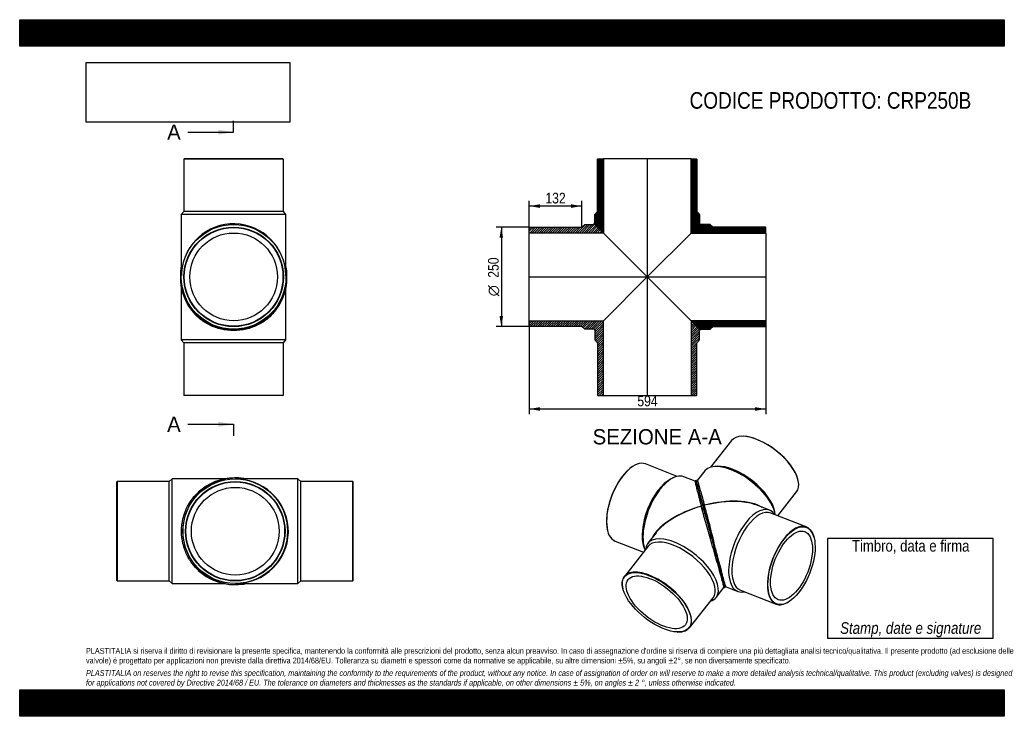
# Model space of a CAD drawing. Header units: millimetres. Extents: x 0 to 2475, y 0 to 1750.
import ezdxf
from ezdxf.enums import TextEntityAlignment as Align
from ezdxf.lldxf.tags import DXFTag

# ---------------------------------------------------------------- set-up
doc = ezdxf.new("R2010")
doc.units = ezdxf.units.MM
doc.header["$LTSCALE"] = 8.333333
for name, color, linetype in [('CRP250B', 7, 'Continuous'), ('CRP250B_MIR', 7, 'Continuous'), ('Default', 7, 'Continuous'), ('DV4_Default', 7, 'Continuous')]:
    doc.layers.add(name, color=color, linetype=linetype)
doc.styles.add('SEACAD_Arial_Narrow', font='ARIALN.TTF')
doc.styles.add('SEACAD_Solid_Edge_ANSI', font='seans.ttf')
doc.styles.add('SEACAD_Solid_Edge_ANSI1_Symbols', font='semeca1.ttf')
tags = doc.linetypes.add('CENTER2', pattern=[28.575, 19.05, -3.175, 3.175, -3.175]).pattern_tags.tags
tags[10:11] = [DXFTag(74, 4), DXFTag(75, 0), DXFTag(340, '0'), DXFTag(46, 0.0), DXFTag(50, 0.0), DXFTag(44, 0.0), DXFTag(45, 0.0)]
tags[8:9] = [DXFTag(74, 4), DXFTag(75, 0), DXFTag(340, '0'), DXFTag(46, 0.0), DXFTag(50, 0.0), DXFTag(44, 0.0), DXFTag(45, 0.0)]
tags[6:7] = [DXFTag(74, 4), DXFTag(75, 0), DXFTag(340, '0'), DXFTag(46, 0.0), DXFTag(50, 0.0), DXFTag(44, 0.0), DXFTag(45, 0.0)]
tags[4:5] = [DXFTag(74, 4), DXFTag(75, 0), DXFTag(340, '0'), DXFTag(46, 0.0), DXFTag(50, 0.0), DXFTag(44, 0.0), DXFTag(45, 0.0)]
doc.dimstyles.new('Plastitalia', dxfattribs={"dimtxt": 26.666667, "dimasz": 26.666667, "dimexe": 13.333333, "dimexo": 0, "dimgap": 6.666667, "dimtad": 1, "dimdec": 0, "dimtxsty": 'SEACAD_Arial_Narrow', "dimblk1": '_SE_FILLED', "dimblk2": '_SE_FILLED', "dimsah": 1, "dimcen": 13.333333, "dimadec": 0, "dimazin": 0, "dimtfac": 0.7, "dimtdec": 1, "dimtmove": 0, "dimatfit": 3, "dimfxl": 1, "dimtolj": 1, "dimarcsym": 0})
picture_1 = doc.add_image_def('image1.jpg', size_in_pixel=(4302, 1260))

# ---------------------------------------------------------------- blocks, each defined once
blk = doc.blocks.new('SE')
at = {"layer": 'CRP250B', "color": 7, "linetype": 'Continuous'}
for p, q in [((406.3, 1076.4), (406.3, 945.4)), ((669.3, 945.4), (669.3, 1076.4)), ((669.3, 945.4), (406.3, 945.4)), ((406.3, 945.4), (412.8, 937.9)), ((662.8, 937.9), (669.3, 945.4)), ((662.8, 937.9), (412.8, 937.9)), ((412.8, 937.9), (412.8, 806.9)), ((662.8, 806.9), (662.8, 937.9)), ((412.8, 806.9), (662.8, 806.9)), ((412.8, 806.9), (413.8, 805.9)), ((661.8, 805.9), (413.8, 805.9)), ((661.8, 805.9), (662.8, 806.9))]:
    blk.add_line(p, q, dxfattribs=at)
for centre, start, end in [((537.8, 1102.8), 178.1517, 180.2678), ((537.8, 1102.2), 180.0013, 223.1173), ((537.8, 1102.2), 317.135, 359.9992), ((537.8, 1102.8), 359.7322, 1.6686)]:
    blk.add_arc(centre, 134, start, end, dxfattribs=at)
for centre, major_axis, start_param, end_param in [((406.3, 1102.2), (2.5, 0), 2.996785, 3.142465), ((669.3, 1102.2), (-2.5, 0), 3.14072, 3.309157)]:
    blk.add_ellipse(centre, major_axis=major_axis, ratio=0.707107, start_param=start_param, end_param=end_param, dxfattribs=at)
blk.add_open_spline([(636, 1011), (631.5, 1006.1), (626.4, 1001.4), (613.8, 991.5), (605.9, 986.6), (592.9, 980.3), (588.3, 978.4), (578.9, 975.1), (574, 973.6), (559, 970.1), (548.4, 968.9), (527.2, 968.9), (516.6, 970.1), (496.5, 974.8), (487, 978.2), (469.7, 986.6), (461.8, 991.6), (449.4, 1001.3), (444.5, 1005.8), (440.1, 1010.5)], degree=3, knots=[0.2627384, 0.2627384, 0.2627384, 0.2627384, 0.3125, 0.3125, 0.375, 0.375, 0.40625, 0.40625, 0.4375, 0.4375, 0.5, 0.5, 0.5625, 0.5625, 0.625, 0.625, 0.6875, 0.6875, 0.7354511, 0.7354511, 0.7354511, 0.7354511], dxfattribs=at)
at = {"layer": 'CRP250B_MIR', "color": 7, "linetype": 'Continuous'}
for p, q in [((413.8, 1400.4), (412.8, 1399.4)), ((662.8, 1399.4), (412.8, 1399.4)), ((412.8, 1399.4), (412.8, 1268.4)), ((661.8, 1400.4), (413.8, 1400.4)), ((662.8, 1399.4), (661.8, 1400.4)), ((662.8, 1268.4), (662.8, 1399.4)), ((412.8, 1268.4), (406.3, 1260.9)), ((662.8, 1268.4), (412.8, 1268.4)), ((669.3, 1260.9), (662.8, 1268.4)), ((669.3, 1260.9), (406.3, 1260.9)), ((406.3, 1260.9), (406.3, 1111)), ((669.3, 1111), (669.3, 1260.9)), ((406.3, 1107.4), (406.3, 1107.5)), ((406.3, 1107.5), (406.3, 1107.5)), ((669.2, 1107.5), (669.2, 1107.4)), ((669.2, 1107.5), (669.2, 1107.5))]:
    blk.add_line(p, q, dxfattribs=at)
for radius in [131.5, 125, 124, 110.2]:
    blk.add_circle((537.8, 1103.9), radius, dxfattribs=at)
for centre, radius, start, end in [((538.6, 1105.7), 134.8, 168.979, 180.0072), ((537, 1105.7), 134.8, 359.9929, 11.0448), ((537.8, 1105.7), 134, 179.9998, 0.0002)]:
    blk.add_arc(centre, radius, start, end, dxfattribs=at)
for centre, major_axis, ratio, start_param, end_param in [((537.8, 1103.9), (0, -133.5), 0.985019, 1.59748, 4.636516), ((537.8, 1103.9), (0, -133.5), 0.985019, 4.636516, 4.685705), ((406.3, 1105.7), (2.5, 0), 0.707107, 1.551927, 3.140721), ((669.3, 1105.7), (-2.5, 0), 0.707107, 3.142464, 4.731258)]:
    blk.add_ellipse(centre, major_axis=major_axis, ratio=ratio, start_param=start_param, end_param=end_param, dxfattribs=at)
for points in [[(406.3, 1111), (406.3, 1109.8), (406.3, 1108.7), (406.3, 1107.5)], [(669.2, 1107.5), (669.3, 1108.7), (669.3, 1109.8), (669.3, 1111)]]:
    blk.add_open_spline(points, degree=3, dxfattribs=at)
blk = doc.blocks.new('SE1')
at = {"layer": 'CRP250B', "color": 7, "linetype": 'Continuous'}
for p, q in [((383.4, 596.4), (375.9, 589.9)), ((383.4, 333.4), (383.4, 596.4)), ((514.4, 596.4), (383.4, 596.4)), ((244.9, 589.9), (243.9, 588.9)), ((243.9, 340.9), (243.9, 588.9)), ((244.9, 589.9), (244.9, 339.9)), ((375.9, 589.9), (244.9, 589.9)), ((375.9, 339.9), (375.9, 589.9)), ((243.9, 340.9), (244.9, 339.9)), ((244.9, 339.9), (375.9, 339.9)), ((375.9, 339.9), (383.4, 333.4)), ((383.4, 333.4), (514.4, 333.4))]:
    blk.add_line(p, q, dxfattribs=at)
for centre, start, end in [((540.2, 464.9), 90.0013, 133.1173), ((540.8, 464.9), 88.1517, 90.2678), ((540.2, 464.9), 227.135, 269.9992), ((540.8, 464.9), 269.7322, 271.6686)]:
    blk.add_arc(centre, 134, start, end, dxfattribs=at)
for centre, major_axis, start_param, end_param in [((540.2, 596.4), (0, -2.5), 2.996785, 3.142465), ((540.2, 333.4), (0, 2.5), 3.14072, 3.309157)]:
    blk.add_ellipse(centre, major_axis=major_axis, ratio=0.707107, start_param=start_param, end_param=end_param, dxfattribs=at)
blk.add_open_spline([(449, 366.7), (444.1, 371.2), (439.4, 376.3), (429.5, 388.9), (424.6, 396.8), (418.3, 409.8), (416.4, 414.3), (413.1, 423.7), (411.6, 428.6), (408.1, 443.7), (406.9, 454.3), (406.9, 475.5), (408.1, 486.1), (412.8, 506.2), (416.2, 515.6), (424.6, 533), (429.6, 540.9), (439.3, 553.3), (443.8, 558.2), (448.5, 562.6)], degree=3, knots=[0.2627384, 0.2627384, 0.2627384, 0.2627384, 0.3125, 0.3125, 0.375, 0.375, 0.40625, 0.40625, 0.4375, 0.4375, 0.5, 0.5, 0.5625, 0.5625, 0.625, 0.625, 0.6875, 0.6875, 0.7354511, 0.7354511, 0.7354511, 0.7354511], dxfattribs=at)
at = {"layer": 'CRP250B_MIR', "color": 7, "linetype": 'Continuous'}
for p, q in [((545.4, 596.3), (545.5, 596.3)), ((545.5, 596.3), (545.5, 596.3)), ((698.9, 596.4), (549, 596.4)), ((698.9, 333.4), (698.9, 596.4)), ((706.4, 589.9), (698.9, 596.4)), ((706.4, 339.9), (706.4, 589.9)), ((837.4, 589.9), (706.4, 589.9)), ((837.4, 339.9), (837.4, 589.9)), ((838.4, 588.9), (837.4, 589.9)), ((838.4, 340.9), (838.4, 588.9)), ((545.5, 333.4), (545.4, 333.4)), ((545.5, 333.4), (545.5, 333.4)), ((549, 333.4), (698.9, 333.4)), ((698.9, 333.4), (706.4, 339.9)), ((706.4, 339.9), (837.4, 339.9)), ((837.4, 339.9), (838.4, 340.9))]:
    blk.add_line(p, q, dxfattribs=at)
for radius in [131.5, 125, 124, 110.2]:
    blk.add_circle((541.9, 464.9), radius, dxfattribs=at)
for centre, radius, start, end in [((543.7, 464.9), 134, 89.9998, 270.0002), ((543.7, 464.1), 134.8, 78.979, 90.0072), ((543.7, 465.7), 134.8, 269.9929, 281.0448)]:
    blk.add_arc(centre, radius, start, end, dxfattribs=at)
for centre, major_axis, ratio, start_param, end_param in [((543.7, 596.4), (0, -2.5), 0.707107, 1.551927, 3.140721), ((541.9, 464.9), (-133.5, 0), 0.985019, 4.636516, 4.685705), ((541.9, 464.9), (-133.5, 0), 0.985019, 1.59748, 4.636516), ((543.7, 333.4), (0, 2.5), 0.707107, 3.142464, 4.731258)]:
    blk.add_ellipse(centre, major_axis=major_axis, ratio=ratio, start_param=start_param, end_param=end_param, dxfattribs=at)
for points in [[(549, 596.4), (547.8, 596.4), (546.7, 596.4), (545.5, 596.3)], [(545.5, 333.4), (546.7, 333.4), (547.8, 333.4), (549, 333.4)]]:
    blk.add_open_spline(points, degree=3, dxfattribs=at)
blk = doc.blocks.new('SE2')
at = {"layer": 'CRP250B', "color": 7, "linetype": 'Continuous'}
for p, q in [((1541.9, 628.3), (1541.2, 627.8)), ((1652.4, 602.8), (1573, 633.9)), ((1642, 599), (1636.3, 596.1)), ((1697.6, 591), (1669.5, 602)), ((1713.3, 527.9), (1713.3, 527.9)), ((1477.9, 466), (1478.1, 465.2)), ((1599.6, 461.2), (1578.6, 434.6)), ((1497.1, 439.9), (1567.8, 412.2)), ((1579.4, 427), (1519.9, 351.5)), ((1569.2, 424.8), (1571.5, 418.7)), ((1750.6, 298.8), (1770.3, 323.8)), ((1516.2, 320.5), (1516.5, 319.7)), ((1683.4, 222.4), (1742.9, 297.8)), ((1653.2, 211.7), (1654.1, 211.7))]:
    blk.add_line(p, q, dxfattribs=at)
for centre, radius, start, end in [((73670.9, 19953.3), 74529.3, 195.163716, 195.222556), ((29897.4, 8040.3), 29163.8, 195.21963, 195.2788), ((2080.5, 418.8), 321.7, 195.1837, 195.8933)]:
    blk.add_arc(centre, radius, start, end, dxfattribs=at)
for centre, major_axis, ratio, start_param, end_param in [((1535, 536.9), (-38, -97), 0.47604, 3.141593, 6.283185), ((1534.3, 537.2), (37.7, 96.2), 0.47604, 0.571993, 2.569599), ((1629.5, 499.9), (-39.9, -102), 0.47604, 3.141593, 5.814372), ((1624.4, 501.9), (-38, -97), 0.47604, 3.629903, 5.794875), ((1736.7, 458), (151, 39.8), 0.471228, 1.602009, 2.728164), ((1736.7, 458), (150.4, 41.9), 0.471235, 1.595234, 2.314881), ((1715.3, 528.4), (2.01, 0.54), 0.671516, 0.002302, 3.162765), ((1736.7, 458), (150.4, 41.9), 0.471235, -3.968305, -3.714881), ((1736.7, 458), (-29.9, 110.3), 0.001558, 1.334854, 1.824542), ((1664.6, 366.7), (86, -67.9), 0.473626, 0, 3.457321), ((1661.2, 362.4), (81.8, -64.6), 0.473626, 0, 3.141593), ((1736.7, 458), (-29.9, 110.3), 0.001558, -4.358478, -4.099639), ((1601.6, 286.9), (-81.8, 64.6), 0.473626, 0, 0.567788), ((1601.6, 286.9), (-81.8, 64.6), 0.473626, 2.573805, 6.283185), ((1664.6, 366.7), (86, -67.9), 0.473626, 5.967457, 6.283185)]:
    blk.add_ellipse(centre, major_axis=major_axis, ratio=ratio, start_param=start_param, end_param=end_param, dxfattribs=at)
for major_axis in [(81.1, -64), (72.1, -56.9)]:
    blk.add_ellipse((1601.2, 286.4), major_axis=major_axis, ratio=0.473626, dxfattribs=at)
for points, degree, knots in [([(1701.3, 588.5), (1701.2, 588.7), (1701.1, 589.3), (1700.9, 590), (1700.5, 590.7), (1700.1, 591.2), (1699.7, 591.4), (1699.5, 591.5), (1699, 591.6), (1698.7, 591.6), (1698.5, 591.6), (1698.3, 591.5), (1697.9, 591.4), (1697.6, 591.2), (1697.4, 591), (1697.4, 590.9)], 3, [0.7002622, 0.7002622, 0.7002622, 0.7002622, 0.7361109, 0.8185168, 0.8744759, 0.9255292, 0.9492156, 0.9696159, 0.9769548, 0.9800523, 0.9828594, 0.9854913, 0.9900603, 0.9993143, 1, 1, 1, 1]), ([(1697.5, 591), (1697.4, 591), (1697.5, 590.7), (1697.7, 589.3), (1698.1, 587.4), (1699.3, 582.2), (1700, 579), (1701.9, 571.3), (1703, 566.9), (1705.5, 557.2), (1706.9, 551.9), (1709.2, 543.1), (1710, 539.9), (1710.9, 536.7)], 3, [0.6567863, 0.6567863, 0.6567863, 0.6567863, 0.6875, 0.6875, 0.75, 0.75, 0.8125, 0.8125, 0.875, 0.875, 0.9375, 0.9375, 0.970856, 0.970856, 0.970856, 0.970856]), ([(1701.8, 586.6), (1701.8, 586.7), (1701.7, 586.8), (1701.6, 587.4), (1701.4, 587.9), (1701.2, 588.8), (1701.1, 589.1), (1701, 589.7), (1700.9, 589.9), (1700.9, 590), (1700.9, 590.1), (1700.9, 590), (1701, 589.9), (1701, 589.6), (1701.1, 589.4), (1701.3, 588.8), (1701.4, 588.5), (1701.6, 587.7), (1701.7, 587.3), (1702, 586.4), (1702.1, 585.9), (1702.4, 584.7), (1702.6, 584.1), (1703, 582.8), (1703.2, 582), (1703.6, 580.5), (1703.8, 579.6), (1704.3, 577.9), (1704.6, 576.9), (1705.1, 574.9), (1705.4, 573.9), (1706, 571.7), (1706.3, 570.6), (1707, 568), (1707.4, 566.6), (1708, 564.5), (1708.1, 563.9), (1708.3, 563.4)], 3, [0.2668301, 0.2668301, 0.2668301, 0.2668301, 0.2695312, 0.2695312, 0.2890625, 0.2890625, 0.3085937, 0.3085937, 0.328125, 0.328125, 0.34375, 0.34375, 0.359375, 0.359375, 0.375, 0.375, 0.390625, 0.390625, 0.4042969, 0.4042969, 0.4179687, 0.4179687, 0.4316406, 0.4316406, 0.4453125, 0.4453125, 0.4589844, 0.4589844, 0.4726562, 0.4726562, 0.4863281, 0.4863281, 0.5, 0.5, 0.515625, 0.515625, 0.5216604, 0.5216604, 0.5216604, 0.5216604]), ([(1717.3, 529), (1716.4, 532.4), (1715.5, 535.6), (1714.2, 540.3), (1713.8, 541.8), (1713, 544.8), (1712.6, 546.3), (1711.4, 550.6), (1710.7, 553.4), (1709.3, 558.7), (1708.6, 561.2), (1707.3, 565.9), (1706.7, 568.1), (1705.9, 571.2), (1705.6, 572.3), (1705.1, 574.2), (1704.8, 575.1), (1704.2, 577.5), (1703.9, 578.8), (1703.5, 580.1)], 3, [0, 0, 0, 0, 0.03125, 0.03125, 0.046875, 0.046875, 0.0625, 0.0625, 0.09375, 0.09375, 0.125, 0.125, 0.15625, 0.15625, 0.171875, 0.171875, 0.1875, 0.1875, 0.2125267, 0.2125267, 0.2125267, 0.2125267]), ([(1770.3, 323.8), (1770.4, 323.8), (1770.3, 324.1), (1770.1, 325.1), (1770, 326), (1769.5, 328.2), (1769.1, 329.6), (1767.8, 334.7), (1766.6, 339.4), (1763.5, 350.8), (1761.6, 357.6), (1757.4, 372.5), (1755.1, 380.5), (1750.3, 397), (1747.9, 405.5), (1743, 422.5), (1740.5, 431), (1735.7, 447.6), (1733.4, 455.7), (1728.9, 471.6), (1726.7, 479.3), (1722.5, 494.2), (1720.5, 501.4), (1716.7, 515.1), (1714.9, 521.6), (1713.3, 527.9)], 3, [0.3457507, 0.3457507, 0.3457507, 0.3457507, 0.375, 0.375, 0.40625, 0.40625, 0.4375, 0.4375, 0.5, 0.5, 0.5625, 0.5625, 0.625, 0.625, 0.6875, 0.6875, 0.75, 0.75, 0.8125, 0.8125, 0.875, 0.875, 0.9375, 0.9375, 1, 1, 1, 1]), ([(1726.1, 496.2), (1725.7, 497.6), (1724.6, 501.8), (1722.5, 509.6), (1719.8, 519.5), (1718.1, 525.6), (1717.1, 529.3)], 3, [0, 0, 0, 0, 0.109717, 0.37359, 0.670979, 1, 1, 1, 1]), ([(1717.3, 529), (1718.3, 525.2), (1719.4, 521.2), (1720.5, 517.2), (1721.6, 513), (1723.9, 504.6), (1726.3, 495.6), (1728.7, 486.5), (1731.3, 477.2), (1732.6, 472.5), (1733.9, 467.7), (1735.2, 462.9), (1736.5, 458.1)], 2, [0, 0, 0, 0.125, 0.125, 0.25, 0.25, 0.5, 0.5, 0.75, 0.75, 0.875, 0.875, 1, 1, 1]), ([(1766.6, 347.1), (1767.6, 343.5), (1768.4, 340.5), (1769.3, 337.5), (1769.9, 335.1)], 2, [0, 0, 0, 0.0625, 0.0625, 0.125, 0.125, 0.125]), ([(1770.3, 323.8), (1770.3, 323.8), (1770.5, 323.7), (1770.8, 323.8), (1771, 323.9), (1771.2, 323.9), (1771.4, 324), (1771.8, 324.3), (1772, 324.5), (1772.3, 325.1), (1772.3, 326), (1772.2, 326.6), (1772.2, 326.7)], 3, [0, 0, 0, 0, 0.0013108, 0.0039772, 0.005332, 0.0066492, 0.0081295, 0.0117659, 0.0225257, 0.0361874, 0.1019752, 0.1152735, 0.1152735, 0.1152735, 0.1152735]), ([(1771.1, 331), (1771.1, 331), (1771.1, 331), (1771.6, 329.2), (1771.9, 328.1), (1772.2, 327), (1772.3, 326.6)], 2, [0.1867558, 0.1867558, 0.1867558, 0.1875, 0.1875, 0.25, 0.25, 0.3125, 0.3125, 0.3125])]:
    blk.add_open_spline(points, degree=degree, knots=knots, dxfattribs=at)
for points in [[(1710.9, 536.8), (1711.1, 536.2), (1711.8, 533.3), (1713.2, 528.2)], [(1713.2, 528.2), (1714.8, 522.5), (1715.6, 519.4), (1715.7, 519.1)], [(1739.8, 445.7), (1738.8, 449.3), (1737.7, 453.4), (1736.5, 457.8)], [(1750, 407.9), (1748.9, 411.8), (1747.9, 415.6), (1746.9, 419.3)], [(1759.4, 373.3), (1758.8, 375.7), (1757.8, 379.2), (1756.6, 383.7)], [(1762, 363.8), (1761.2, 366.9), (1760.3, 370.1), (1759.4, 373.3)], [(1764.5, 354.8), (1763.4, 358.6), (1762.6, 361.5), (1762, 363.8)], [(1766.6, 347.1), (1765.5, 351.1), (1764.8, 353.6), (1764.5, 354.8)]]:
    blk.add_open_spline(points, degree=3, dxfattribs=at)
at = {"layer": 'CRP250B_MIR', "color": 7, "linetype": 'Continuous'}
for p, q in [((1819.5, 703.4), (1818.6, 703.5)), ((1789.3, 692.8), (1736.3, 625.6)), ((1753.4, 627.9), (1747, 627.5)), ((1722.1, 616.4), (1703.3, 592.6)), ((1956.5, 594.6), (1956.2, 595.5)), ((1905.6, 503.8), (1952.9, 563.7)), ((1722.9, 524), (1721.2, 530.4)), ((1721.3, 530), (1721.3, 530.1)), ((1884.8, 517.7), (1853.4, 530)), ((1977.3, 475.7), (1887.9, 510.7)), ((1899.2, 507.3), (1898.1, 513.7)), ((1996.5, 449.6), (1996.3, 450.5)), ((1756.5, 384.4), (1756.7, 383.8)), ((1766.7, 346.9), (1766.8, 346.8)), ((1775.5, 325.2), (1804.9, 313.6)), ((1812, 316.7), (1901.4, 281.7)), ((1932.5, 287.3), (1933.2, 287.8))]:
    blk.add_line(p, q, dxfattribs=at)
for centre, radius, start, end in [((22179.1, 6061.8), 21196.6, 194.9875, 195.12978), ((72726, 19696.7), 73550.2, 195.163324, 195.184382), ((72726, 19696.7), 73550.2, 195.184382, 195.194206), ((72726, 19696.7), 73550.2, 195.194206, 195.214367), ((72726, 19696.7), 73550.2, 195.214367, 195.222947), ((26932.7, 7241.5), 26093.4, 195.23627, 195.32059), ((1928.8, 382.9), 166, 192.5469, 200.2762), ((1773.6, 327), 1.29, 212.6348, 230.3715), ((1774.4, 326.9), 2.07, 222.2819, 303.291)]:
    blk.add_arc(centre, radius, start, end, dxfattribs=at)
for centre, major_axis, ratio, start_param, end_param in [((1871.1, 628.2), (81.8, -64.6), 0.473626, 0, 3.141593), ((1871.6, 628.8), (-81.1, 64), 0.473626, 3.70938, 5.715398), ((1808.1, 548.4), (86, -67.9), 0.473626, 0.467984, 3.141593), ((1811.5, 552.8), (81.8, -64.6), 0.473626, 0.484839, 2.656754), ((1736.7, 458), (-150.4, -41.9), 0.471235, 3.554795, 4.683458), ((1719.3, 529.5), (2.01, 0.54), 0.671516, -0.016566, 3.143897), ((1736.7, 458), (-151, -39.8), 0.471228, 3.964104, 4.690233), ((1844.9, 415.7), (39.9, 102), 0.47604, 0, 3.457321), ((1850, 413.7), (38, 97), 0.47604, 0, 3.141593), ((1736.7, 458), (-151, -39.8), 0.471228, 3.714854, 3.964104), ((1844.9, 415.7), (39.9, 102), 0.47604, 5.967457, 6.283185), ((1939.4, 378.7), (-38, -97), 0.47604, 2.569599, 6.283185), ((1939.4, 378.7), (-38, -97), 0.47604, 0, 0.571993)]:
    blk.add_ellipse(centre, major_axis=major_axis, ratio=ratio, start_param=start_param, end_param=end_param, dxfattribs=at)
for major_axis in [(37.7, 96.2), (33.5, 85.5)]:
    blk.add_ellipse((1940.1, 378.4), major_axis=major_axis, ratio=0.47604, dxfattribs=at)
for points, degree, knots in [([(1703.4, 592.6), (1703.4, 592.6), (1703.2, 592.7), (1702.9, 592.7), (1702.6, 592.7), (1702.2, 592.6), (1701.9, 592.4), (1701.7, 592.3), (1701.5, 592.1), (1701.2, 591.8), (1701.1, 591.5), (1701, 591.2), (1701, 590.9), (1701, 590), (1701.3, 588.7), (1701.6, 587.5), (1701.8, 586.9)], 3, [0, 0, 0, 0, 0.019772, 0.031816, 0.042234, 0.059072, 0.064414, 0.069843, 0.083512, 0.102198, 0.146182, 0.20721, 0.283969, 0.4714, 0.808897, 1, 1, 1, 1]), ([(1703.6, 579.9), (1702.9, 582.3), (1702.5, 584.1), (1702.1, 585.5), (1701.8, 586.5)], 2, [0.21875, 0.21875, 0.21875, 0.25, 0.25, 0.27240793, 0.27240793, 0.27240793]), ([(1703.4, 592.6), (1703.4, 592.7), (1703.5, 592.4), (1704, 591), (1704.6, 589.1), (1706.1, 584.1), (1707.1, 580.9), (1709.3, 573.3), (1710.5, 568.9), (1713.3, 559.3), (1714.8, 554), (1717.9, 542.6), (1719.6, 536.5), (1721.3, 530.1)], 3, [0.6542576, 0.6542576, 0.6542576, 0.6542576, 0.6875, 0.6875, 0.75, 0.75, 0.8125, 0.8125, 0.875, 0.875, 0.9375, 0.9375, 1, 1, 1, 1]), ([(1717.2, 529.3), (1718.1, 526.2), (1719.4, 521.2), (1721.7, 512.9), (1723.7, 505.5), (1725.5, 498.9), (1727, 493.2), (1728.3, 488.3), (1729.1, 485.6), (1729.4, 484.2)], 3, [0, 0, 0, 0, 0.207098, 0.393835, 0.55926, 0.702792, 0.824117, 0.923981, 1, 1, 1, 1]), ([(1717.3, 529), (1717.4, 528.7), (1717.5, 528), (1717.8, 527.1), (1718.1, 526.1), (1718.3, 525.1), (1718.6, 524.1), (1718.8, 523.1), (1719.1, 522.1), (1719.6, 520.5), (1720.4, 517.4), (1721.9, 511.9), (1723.9, 504.5), (1725.7, 497.9), (1727.3, 491.9), (1728.4, 488), (1729.2, 484.9), (1729.4, 484)], 3, [0, 0, 0, 0, 0.0155602, 0.0311415, 0.0467431, 0.0623642, 0.0780039, 0.0936616, 0.1093364, 0.1250276, 0.1728916, 0.2500234, 0.3748937, 0.4999994, 0.5353265, 0.6249795, 0.6608676, 0.6608676, 0.6608676, 0.6608676]), ([(1775.5, 325.2), (1775.4, 325.2), (1775.3, 325.4), (1774.9, 326.4), (1774.6, 327.2), (1773.9, 329.4), (1773.4, 330.8), (1771.9, 335.9), (1770.6, 340.5), (1767.5, 351.9), (1765.7, 358.7), (1761.7, 373.6), (1759.7, 381.7), (1755.4, 398.4), (1753.2, 407), (1748.8, 424.1), (1746.6, 432.6), (1742.4, 449.4), (1740.3, 457.6), (1736.2, 473.6), (1734.2, 481.4), (1730.3, 496.3), (1728.4, 503.5), (1724.7, 517.3), (1723, 523.8), (1721.3, 530)], 3, [0.3464181, 0.3464181, 0.3464181, 0.3464181, 0.375, 0.375, 0.40625, 0.40625, 0.4375, 0.4375, 0.5, 0.5, 0.5625, 0.5625, 0.625, 0.625, 0.6875, 0.6875, 0.75, 0.75, 0.8125, 0.8125, 0.875, 0.875, 0.9375, 0.9375, 1, 1, 1, 1]), ([(1729.4, 484), (1729.5, 483.6), (1730.1, 481.4), (1730.9, 478.4), (1731.8, 475.3), (1732.4, 473.1), (1733, 471), (1733.5, 468.8), (1734.1, 466.7), (1734.7, 464.5), (1735.3, 462.4), (1735.9, 460.2), (1736.3, 458.8), (1736.5, 458.1)], 3, [0.6608676, 0.6608676, 0.6608676, 0.6608676, 0.679294, 0.7499649, 0.7779837, 0.8059526, 0.8338673, 0.8617239, 0.8895184, 0.917247, 0.9449058, 0.9724913, 1, 1, 1, 1]), ([(1762.2, 363.7), (1762.3, 363.1), (1763.2, 360), (1764.6, 354.9), (1765.9, 349.9), (1766.5, 347.7), (1766.7, 346.9)], 3, [0, 0, 0, 0, 0.082348, 0.52212, 0.851746, 1, 1, 1, 1]), ([(1766.6, 347.1), (1767.3, 344.7), (1767.9, 342.5), (1769, 338.5), (1769.5, 336.7), (1770.4, 333.5), (1770.8, 332.1), (1771.4, 329.8), (1771.7, 328.8), (1772.3, 326.7), (1772.4, 326.1), (1772.3, 326.5), (1772.3, 326.6), (1772.3, 326.7)], 3, [0, 0, 0, 0, 0.0625, 0.0625, 0.125, 0.125, 0.1875, 0.1875, 0.25, 0.25, 0.375, 0.375, 0.3940042, 0.3940042, 0.3940042, 0.3940042])]:
    blk.add_open_spline(points, degree=degree, knots=knots, dxfattribs=at)
for points in [[(1721.2, 530.4), (1719.8, 535.5), (1719, 538.3), (1718.8, 538.9)], [(1743.6, 432), (1744.5, 428.8), (1745.5, 424.9), (1746.8, 420.2)], [(1753.7, 394.8), (1754.8, 390.6), (1755.8, 387.1), (1756.5, 384.4)], [(1756.7, 383.8), (1757.5, 380.8), (1758.4, 377.4), (1759.4, 373.7)], [(1759.4, 373.7), (1760.1, 371.5), (1761, 368.1), (1762.2, 363.7)]]:
    blk.add_open_spline(points, degree=3, dxfattribs=at)
blk = doc.blocks.new('SE4')
at = {"color": 7, "linetype": 'Continuous', "style": 'SEACAD_Solid_Edge_ANSI'}
blk.add_text('A', height=38.3, dxfattribs=at).set_placement((370.6, 1486.7), align=Align.TOP_LEFT)
blk = doc.blocks.new('SE5')
at = {"color": 7, "linetype": 'Continuous', "style": 'SEACAD_Solid_Edge_ANSI'}
blk.add_text('A', height=38.3, dxfattribs=at).set_placement((370.6, 752.7), align=Align.TOP_LEFT)
blk = doc.blocks.new('SEANNOT_GROUP')
at = {"linetype": 'Continuous'}
blk.add_hatch(color=7, dxfattribs=at).paths.add_polyline_path([(499.5, 1461.1), (537.8, 1467.5), (499.5, 1473.9)])
at = {"color": 7, "linetype": 'Continuous'}
blk.add_lwpolyline([(422.8, 1467.5), (537.8, 1467.5)], dxfattribs=at)
blk = doc.blocks.new('SEANNOT_GROUP1')
at = {"linetype": 'Continuous'}
blk.add_hatch(color=7, dxfattribs=at).paths.add_polyline_path([(499.5, 727.2), (537.8, 733.6), (499.5, 740)])
at = {"color": 7, "linetype": 'Continuous'}
blk.add_lwpolyline([(422.8, 733.6), (537.8, 733.6)], dxfattribs=at)
blk = doc.blocks.new('SE3')
at = {"layer": 'Default', "color": 7, "linetype": 'CENTER2'}
for p, q in [((537.8, 1467.5), (537.8, 1496.3)), ((537.8, 733.6), (537.8, 704.8))]:
    blk.add_line(p, q, dxfattribs=at)
at = {"layer": 'Default', "color": 7, "linetype": 'CENTER2', "const_width": 0.0001}
blk.add_lwpolyline([(537.8, 1467.5), (537.8, 733.6)], dxfattribs=at)
at = {"layer": 'Default'}
for name in ['SE4', 'SEANNOT_GROUP', 'SE5', 'SEANNOT_GROUP1']:
    blk.add_blockref(name, (0, 0), dxfattribs=at)
blk = doc.blocks.new('SE6')
at = {"layer": 'CRP250B', "linetype": 'Continuous'}
h = blk.add_hatch(dxfattribs=at)
h.set_pattern_fill('LINE', scale=1.25984, angle=45, style=0)
edge = h.paths.add_edge_path()
edge.add_line((1280.8, 1227.9), (1280.8, 1214.1))
edge.add_line((1280.8, 1214.1), (1467.1, 1214.1))
edge.add_line((1467.1, 1214.1), (1445.2, 1236))
edge.add_spline(control_points=[(1445.2, 1236), (1444, 1237.2), (1442.6, 1236.9), (1441.7, 1236), (1441.5, 1235.9), (1441.4, 1235.7), (1441.3, 1235.4)], knot_values=[0.75, 0.75, 0.75, 0.75, 1, 1, 1, 1.06428, 1.06428, 1.06428, 1.06428], weights=[0.5, 0.5, 0.666666, 1, 0.914293, 0.839604, 0.775934], degree=3, periodic=0)
edge.add_line((1441.3, 1235.4), (1420.3, 1235.4))
edge.add_line((1420.3, 1235.4), (1412.8, 1228.9))
edge.add_line((1412.8, 1228.9), (1281.8, 1228.9))
edge.add_line((1281.8, 1228.9), (1280.8, 1227.9))
h = blk.add_hatch(dxfattribs=at)
h.set_pattern_fill('LINE', scale=1.25984, angle=45, style=0)
edge = h.paths.add_edge_path()
edge.add_line((1412.8, 978.9), (1420.3, 972.4))
edge.add_line((1420.3, 972.4), (1443.8, 972.4))
edge.add_arc((1443.8, 970.4), 2, 0, 90, ccw=False)
edge.add_line((1445.8, 970.4), (1445.8, 945.4))
edge.add_line((1445.8, 945.4), (1452.3, 937.9))
edge.add_line((1452.3, 937.9), (1452.3, 806.9))
edge.add_line((1452.3, 806.9), (1453.3, 805.9))
edge.add_line((1453.3, 805.9), (1467.1, 805.9))
edge.add_line((1467.1, 805.9), (1467.1, 993.7))
edge.add_line((1467.1, 993.7), (1280.8, 993.7))
edge.add_line((1280.8, 993.7), (1280.8, 979.9))
edge.add_line((1280.8, 979.9), (1281.8, 978.9))
edge.add_line((1281.8, 978.9), (1412.8, 978.9))
h = blk.add_hatch(dxfattribs=at)
h.set_pattern_fill('LINE', scale=1.25984, angle=45, style=0)
edge = h.paths.add_edge_path()
edge.add_line((1702.3, 806.9), (1702.3, 937.9))
edge.add_line((1702.3, 937.9), (1708.8, 945.4))
edge.add_line((1708.8, 945.4), (1708.8, 968.9))
edge.add_spline(control_points=[(1708.8, 968.9), (1709.7, 969.8), (1710, 971.3), (1708.8, 972.4)], knot_values=[0.75, 0.75, 0.75, 0.75, 1, 1, 1, 1], weights=[1, 0.666666, 0.5, 0.5], degree=3, periodic=0)
edge.add_line((1708.8, 972.4), (1687.5, 993.7))
edge.add_line((1687.5, 993.7), (1687.5, 805.9))
edge.add_line((1687.5, 805.9), (1701.3, 805.9))
edge.add_line((1701.3, 805.9), (1702.3, 806.9))
at = {"layer": 'CRP250B_MIR', "linetype": 'Continuous'}
h = blk.add_hatch(dxfattribs=at)
h.set_pattern_fill('LINE', scale=0.629921, angle=135, style=0)
edge = h.paths.add_edge_path()
edge.add_line((1452.3, 1399.4), (1452.3, 1268.4))
edge.add_line((1452.3, 1268.4), (1445.8, 1260.9))
edge.add_line((1445.8, 1260.9), (1445.8, 1240))
edge.add_spline(control_points=[(1445.8, 1240), (1445.6, 1239.9), (1445.4, 1239.7), (1445.2, 1239.6), (1444.3, 1238.7), (1444, 1237.2), (1445.2, 1236)], knot_values=[0.75, 0.75, 0.75, 0.75, 0.81428, 0.81428, 0.81428, 1.06428, 1.06428, 1.06428, 1.06428], weights=[0.775934, 0.839604, 0.914293, 1, 0.666666, 0.5, 0.5], degree=3, periodic=0)
edge.add_line((1445.2, 1236), (1467.1, 1214.1))
edge.add_line((1467.1, 1214.1), (1467.1, 1400.4))
edge.add_line((1467.1, 1400.4), (1453.3, 1400.4))
edge.add_line((1453.3, 1400.4), (1452.3, 1399.4))
h = blk.add_hatch(dxfattribs=at)
h.set_pattern_fill('LINE', scale=0.629921, angle=135, style=0)
edge = h.paths.add_edge_path()
edge.add_line((1702.3, 1399.4), (1701.3, 1400.4))
edge.add_line((1701.3, 1400.4), (1687.5, 1400.4))
edge.add_line((1687.5, 1400.4), (1687.5, 1214.1))
edge.add_line((1687.5, 1214.1), (1875.3, 1214.1))
edge.add_line((1875.3, 1214.1), (1875.3, 1227.9))
edge.add_line((1875.3, 1227.9), (1874.3, 1228.9))
edge.add_line((1874.3, 1228.9), (1743.3, 1228.9))
edge.add_line((1743.3, 1228.9), (1735.8, 1235.4))
edge.add_line((1735.8, 1235.4), (1710.8, 1235.4))
edge.add_arc((1710.8, 1237.4), 2, 180, 270, ccw=False)
edge.add_line((1708.8, 1237.4), (1708.8, 1260.9))
edge.add_line((1708.8, 1260.9), (1702.3, 1268.4))
edge.add_line((1702.3, 1268.4), (1702.3, 1399.4))
h = blk.add_hatch(dxfattribs=at)
h.set_pattern_fill('LINE', scale=0.629921, angle=135, style=0)
edge = h.paths.add_edge_path()
edge.add_line((1875.3, 979.9), (1875.3, 993.7))
edge.add_line((1875.3, 993.7), (1687.5, 993.7))
edge.add_line((1687.5, 993.7), (1708.8, 972.4))
edge.add_spline(control_points=[(1708.8, 972.4), (1710, 971.3), (1711.5, 971.5), (1712.3, 972.4)], knot_values=[0.75, 0.75, 0.75, 0.75, 1, 1, 1, 1], weights=[0.5, 0.5, 0.666666, 1], degree=3, periodic=0)
edge.add_line((1712.3, 972.4), (1735.8, 972.4))
edge.add_line((1735.8, 972.4), (1743.3, 978.9))
edge.add_line((1743.3, 978.9), (1874.3, 978.9))
edge.add_line((1874.3, 978.9), (1875.3, 979.9))
at = {"layer": 'CRP250B', "color": 7, "linetype": 'Continuous'}
for p, q in [((1280.8, 1227.9), (1281.8, 1228.9)), ((1280.8, 1214.1), (1280.8, 1227.9)), ((1280.8, 993.7), (1280.8, 1214.1)), ((1467.1, 1214.1), (1280.8, 1214.1)), ((1281.8, 1228.9), (1412.8, 1228.9)), ((1412.8, 1228.9), (1420.3, 1235.4)), ((1420.3, 1235.4), (1441.3, 1235.4)), ((1445.2, 1236), (1467.1, 1214.1)), ((1577.3, 1103.9), (1467.1, 1214.1)), ((1467.1, 993.7), (1577.3, 1103.9)), ((1577.3, 1103.9), (1687.5, 993.7)), ((1280.8, 979.9), (1280.8, 993.7)), ((1280.8, 993.7), (1467.1, 993.7)), ((1467.1, 805.9), (1467.1, 993.7)), ((1687.5, 993.7), (1687.5, 805.9)), ((1687.5, 993.7), (1708.8, 972.4)), ((1281.8, 978.9), (1280.8, 979.9)), ((1412.8, 978.9), (1281.8, 978.9)), ((1420.3, 972.4), (1412.8, 978.9)), ((1443.8, 972.4), (1420.3, 972.4)), ((1445.8, 970.4), (1445.8, 945.4)), ((1708.8, 945.4), (1708.8, 968.9)), ((1445.8, 945.4), (1452.3, 937.9)), ((1702.3, 937.9), (1708.8, 945.4)), ((1452.3, 937.9), (1452.3, 806.9)), ((1702.3, 806.9), (1702.3, 937.9)), ((1453.3, 805.9), (1452.3, 806.9)), ((1453.3, 805.9), (1467.1, 805.9)), ((1467.1, 805.9), (1687.5, 805.9)), ((1687.5, 805.9), (1701.3, 805.9)), ((1702.3, 806.9), (1701.3, 805.9))]:
    blk.add_line(p, q, dxfattribs=at)
blk.add_arc((1443.8, 970.4), 2, 0, 90, dxfattribs=at)
blk.add_rational_spline([(1441.3, 1235.4), (1441.4, 1235.7), (1441.5, 1235.9), (1441.7, 1236), (1442.6, 1236.9), (1444, 1237.2), (1445.2, 1236)], [0.775933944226, 0.839604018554, 0.914292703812, 1, 0.666666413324, 0.499999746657, 0.5], degree=3, knots=[0, 0, 0, 0, 0.204532, 0.204532, 0.204532, 1, 1, 1, 1], dxfattribs=at)
blk.add_rational_spline([(1708.8, 972.4), (1710, 971.3), (1709.7, 969.8), (1708.8, 968.9)], [0.5, 0.499999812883, 0.66666647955, 1], degree=3, dxfattribs=at)
at = {"layer": 'CRP250B_MIR', "color": 7, "linetype": 'Continuous'}
for p, q in [((1452.3, 1399.4), (1453.3, 1400.4)), ((1452.3, 1268.4), (1452.3, 1399.4)), ((1453.3, 1400.4), (1467.1, 1400.4)), ((1687.5, 1400.4), (1467.1, 1400.4)), ((1467.1, 1400.4), (1467.1, 1214.1)), ((1687.5, 1400.4), (1701.3, 1400.4)), ((1687.5, 1214.1), (1687.5, 1400.4)), ((1701.3, 1400.4), (1702.3, 1399.4)), ((1702.3, 1399.4), (1702.3, 1268.4)), ((1445.8, 1260.9), (1452.3, 1268.4)), ((1702.3, 1268.4), (1708.8, 1260.9)), ((1445.8, 1240), (1445.8, 1260.9)), ((1708.8, 1260.9), (1708.8, 1237.4)), ((1467.1, 1214.1), (1445.2, 1236)), ((1577.3, 1103.9), (1467.1, 1214.1)), ((1687.5, 1214.1), (1577.3, 1103.9)), ((1687.5, 1214.1), (1875.3, 1214.1)), ((1735.8, 1235.4), (1710.8, 1235.4)), ((1743.3, 1228.9), (1735.8, 1235.4)), ((1874.3, 1228.9), (1743.3, 1228.9)), ((1874.3, 1228.9), (1875.3, 1227.9)), ((1875.3, 1214.1), (1875.3, 1227.9)), ((1875.3, 1214.1), (1875.3, 993.7)), ((1577.3, 1103.9), (1687.5, 993.7)), ((1875.3, 993.7), (1687.5, 993.7)), ((1708.8, 972.4), (1687.5, 993.7)), ((1875.3, 979.9), (1875.3, 993.7)), ((1712.3, 972.4), (1735.8, 972.4)), ((1735.8, 972.4), (1743.3, 978.9)), ((1743.3, 978.9), (1874.3, 978.9)), ((1875.3, 979.9), (1874.3, 978.9))]:
    blk.add_line(p, q, dxfattribs=at)
blk.add_arc((1710.8, 1237.4), 2, 180, 270, dxfattribs=at)
blk.add_rational_spline([(1445.2, 1236), (1444, 1237.2), (1444.3, 1238.7), (1445.2, 1239.6), (1445.4, 1239.7), (1445.6, 1239.9), (1445.8, 1240)], [0.5, 0.499999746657, 0.666666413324, 1, 0.914292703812, 0.839604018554, 0.775933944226], degree=3, knots=[0, 0, 0, 0, 0.795468, 0.795468, 0.795468, 1, 1, 1, 1], dxfattribs=at)
blk.add_rational_spline([(1712.3, 972.4), (1711.5, 971.5), (1710, 971.3), (1708.8, 972.4)], [1, 0.66666647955, 0.499999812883, 0.5], degree=3, dxfattribs=at)
at = {"layer": 'DV4_Default', "color": 7, "linetype": 'CENTER2'}
for p, q in [((1577.3, 1402.2), (1577.3, 804.2)), ((1279.1, 1103.9), (1877.1, 1103.9))]:
    blk.add_line(p, q, dxfattribs=at)
blk = doc.blocks.new('DMBLK23')
at = {"layer": 'Default', "linetype": 'Continuous'}
for points in [[(1307.5, 1286.2), (1280.8, 1281.8), (1307.5, 1277.3)], [(1386.1, 1286.2), (1386.1, 1277.3), (1412.8, 1281.8)]]:
    blk.add_hatch(color=7, dxfattribs=at).paths.add_polyline_path(points)
at = {"layer": 'Default', "color": 7, "linetype": 'Continuous'}
for p, q in [((1280.8, 1214.1), (1280.8, 1295.1)), ((1412.8, 1228.9), (1412.8, 1295.1)), ((1412.8, 1281.8), (1280.8, 1281.8))]:
    blk.add_line(p, q, dxfattribs=at)
at = {"layer": 'Default', "color": 7, "linetype": 'Continuous', "style": 'SEACAD_Arial_Narrow'}
blk.add_text('132', height=26.67, dxfattribs=at).set_placement((1321.4, 1315.1), align=Align.TOP_LEFT)
blk = doc.blocks.new('_SE_FILLED')
at = {"color": 0}
blk.add_line((0, 0), (-1, 0), dxfattribs=at)
blk.add_solid([(0, 0), (-1, -0.1665), (-1, 0.1665), (0, 0)], dxfattribs=at)
blk = doc.blocks.new('GDimGGroup')
at = {"layer": 'Default', "linetype": 'Continuous'}
for points in [[(1206.2, 1202.3), (1215.1, 1202.3), (1210.7, 1228.9)], [(1206.2, 1005.6), (1210.7, 978.9), (1215.1, 1005.6)]]:
    blk.add_hatch(color=7, dxfattribs=at).paths.add_polyline_path(points)
at = {"layer": 'Default', "color": 7, "linetype": 'Continuous'}
for p, q in [((1281.8, 1228.9), (1197.3, 1228.9)), ((1210.7, 1228.9), (1210.7, 978.9)), ((1281.8, 978.9), (1197.3, 978.9))]:
    blk.add_line(p, q, dxfattribs=at)
for s, height, style, p in [('250', 26.67, 'SEACAD_Arial_Narrow', (1177.3, 1101.7)), ('O', 26.7, 'SEACAD_Solid_Edge_ANSI1_Symbols', (1177.3, 1055.3))]:
    blk.add_text(s, height=height, rotation=90, dxfattribs=dict(at, style=style)).set_placement(p, align=Align.TOP_LEFT)
blk = doc.blocks.new('DMBLK24')
at = {"layer": 'Default', "linetype": 'Continuous'}
for points in [[(1307.5, 767.6), (1307.5, 776.5), (1280.8, 772.1)], [(1848.6, 767.6), (1875.3, 772.1), (1848.6, 776.5)]]:
    blk.add_hatch(color=7, dxfattribs=at).paths.add_polyline_path(points)
at = {"layer": 'Default', "color": 7, "linetype": 'Continuous'}
for p, q in [((1280.8, 993.7), (1280.8, 758.7)), ((1875.3, 993.7), (1875.3, 758.7)), ((1280.8, 772.1), (1875.3, 772.1))]:
    blk.add_line(p, q, dxfattribs=at)
at = {"layer": 'Default', "color": 7, "linetype": 'Continuous', "style": 'SEACAD_Arial_Narrow'}
blk.add_text('594', height=26.67, dxfattribs=at).set_placement((1552.6, 805.4), align=Align.TOP_LEFT)

msp = doc.modelspace()

# ---------------------------------------------------------------- hatches: boundary and pattern name
at = {"layer": 'Default', "linetype": 'Continuous'}
h = msp.add_hatch(dxfattribs=at)
h.set_pattern_fill('LINE', scale=0.629921, angle=45, style=0)
h.paths.add_polyline_path([(2475, 1683.3), (2475, 1750), (0, 1750), (0, 1683.3)])
for points in [[(2475, 1683.3), (2475, 1750), (0, 1750), (0, 1683.3)], [(2475, 0), (2475, 66.7), (0, 66.7), (0, 0)]]:
    msp.add_hatch(color=7, dxfattribs=at).paths.add_polyline_path(points)
h = msp.add_hatch(dxfattribs=at)
h.set_pattern_fill('LINE', scale=0.629921, angle=45, style=0)
h.paths.add_polyline_path([(2475, 0), (2475, 66.7), (0, 66.7), (0, 0)])

# ---------------------------------------------------------------- linework, layer by layer
at = {"layer": 'Default', "color": 7, "linetype": 'Continuous'}
for p, q in [((0, 1750), (2475, 1750)), ((0, 1683.3), (0, 1750)), ((2475, 1750), (2475, 1683.3)), ((2475, 1683.3), (0, 1683.3)), ((2446.9, 446.5), (2030.3, 446.5)), ((2030.3, 446.5), (2030.3, 196.5)), ((2446.9, 196.5), (2446.9, 446.5)), ((2030.3, 196.5), (2446.9, 196.5)), ((0, 66.7), (2475, 66.7)), ((0, 0), (0, 66.7)), ((2475, 66.7), (2475, 0)), ((2475, 0), (0, 0))]:
    msp.add_line(p, q, dxfattribs=at)

# ---------------------------------------------------------------- block references
at = {"layer": 'Default'}
for name in ['SE3', 'SE', 'SE6', 'GDimGGroup', 'SE2', 'SE1']:
    msp.add_blockref(name, (0, 0), dxfattribs=at)

# ---------------------------------------------------------------- texts
at = {"layer": 'Default', "color": 7, "linetype": 'Continuous', "style": 'SEACAD_Solid_Edge_ANSI'}
msp.add_text('SEZIONE A-A', height=38.333, dxfattribs=at).set_placement((1440.1, 721.4), align=Align.TOP_LEFT)
at = {"layer": 'Default'}
for s, insert, char_height, width, attachment_point in [('{\\fArial Narrow|b0||i0||c0|p34;\\C7;\\H41.66666667;\\W1.;CODICE PRODOTTO: CRP250B}', (1683.9, 1568), 41.667, 709.678, 1), ('{\\fArial Narrow|b0||i0||c0|p34;\\C7;\\H28.81018519;\\W1.;\\T1.;Timbro, data e firma}', (2239.7, 425.5), 28.81, 436.229, 5), ('{\\fArial Narrow|b0||i0||c0|p34;\\C7;\\H29.16666667;\\W1.;\\P}{\\fArial Narrow|b0||i1||c0|p34;\\C7;\\H29.16666667;\\W1.;Stamp, date e signature}', (2239.7, 241.7), 29.167, 463.863, 5), ("{\\fArial Narrow|b0||i0||c0|p34;\\C7;\\H14.58333333;\\W1.;PLASTITALIA si riserva il diritto di revisionare la presente specifica, mantenendo la conformità alle prescrizioni del prodotto, senza alcun preavviso. In caso di assegnazione d'ordine si riserva di compiere una più dettagliata analisi tecnico/qualitativa. Il presente prodotto (ad esclusione delle \\P}{\\fArial Narrow|b0||i0||c0|p34;\\C7;\\H14.58333333;\\W1.;valvole) è progettato per applicazioni non previste dalla direttiva 2014/68/EU. Tolleranza su diametri e spessori come da normative se applicabile, su altre dimensioni ±5%, su angoli ±2°, se non diversamente specificato.\\P}{\\fArial Narrow|b0||i0||c0|p34;\\C7;\\H4.166666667;\\W1.;   \\P}{\\fArial Narrow|b0||i1||c0|p34;\\C7;\\H14.58333333;\\W1.;PLASTITALIA on reserves the right to revise this specification, maintaining the conformity to the requirements of the product, without any notice. In case of assignation of order on will reserve to make a more detailed analysis technical/qualitative. This product (excluding valves) is designed \\P}{\\fArial Narrow|b0||i1||c0|p34;\\C7;\\H14.58333333;\\W1.;for applications not covered by Directive 2014/68 / EU. The tolerance on diameters and thicknesses as the standards if applicable, on other dimensions ± 5%, on angles ± 2 °, unless otherwise indicated.\\P}", (166.7, 171.7), 14.5833, 2141.667, 1)]:
    msp.add_mtext(s, dxfattribs=dict(at, insert=insert, char_height=char_height, width=width, attachment_point=attachment_point))

# ---------------------------------------------------------------- dimensions: what is measured, and where the dimension line sits
at = {"layer": 'Default', "color": 7, "linetype": 'Continuous'}
dim = msp.add_linear_dim(base=(1280.8, 1281.8), p1=(1412.8, 1228.9), p2=(1280.8, 1214.1), text='\\A1;<>', dimstyle='Plastitalia', dxfattribs=at)
dim.commit()
dim.dimension.update_dxf_attribs({"geometry": 'DMBLK23', "text_midpoint": (1346.8, 1281.8), "dimtype": 160})
dim = msp.add_linear_dim(base=(1280.8065451, 772.0631612), p1=(1280.8065451, 1214.1299809), p2=(1875.3065451, 1214.1299809), angle=0, text='\\A1;<>', dimstyle='Plastitalia', dxfattribs=at)
dim.commit()
dim.dimension.update_dxf_attribs({"geometry": 'DMBLK24', "text_midpoint": (1578.0565539, 772.0631612), "dimtype": 161})

# ---------------------------------------------------------------- pictures from other files: only their frames are drawn
image = msp.add_image(picture_1, insert=(166.7, 1492.5), size_in_units=(512.1, 150))
image.dxf.flags = 7

doc.saveas('drawing.dxf')
